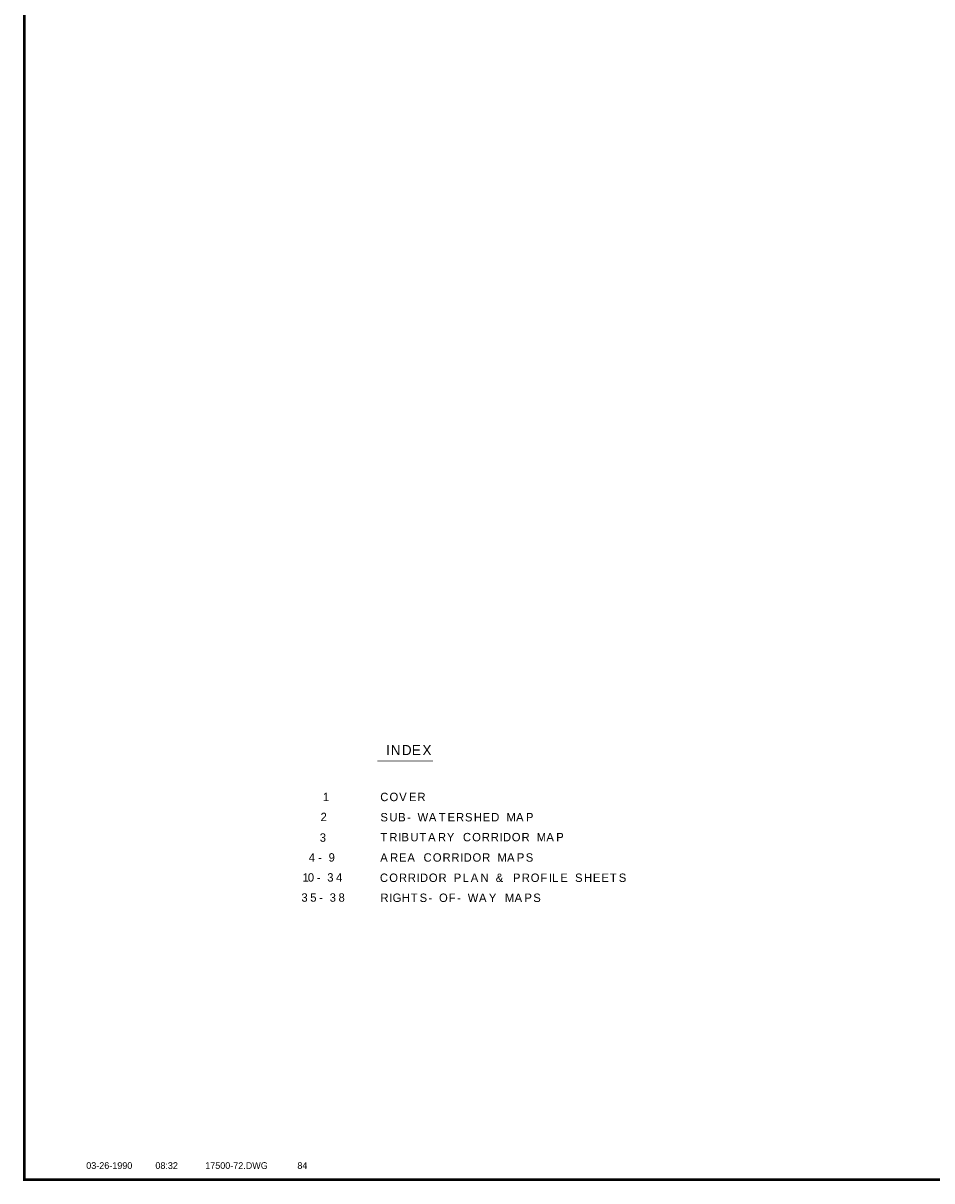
# Model space of a CAD drawing. Extents: x 2.5 to 35.5, y 0.5 to 23.5.
# Tile 1 of 4: x 2.5 to 13.3, y 0.5 to 14.3. Entities that reach past the tile are written whole.
import ezdxf
from ezdxf.enums import TextEntityAlignment as Align

# ---------------------------------------------------------------- set-up
doc = ezdxf.new("R2010")
doc.units = 0
doc.layers.get('0').update_dxf_attribs({"linetype": 'CONTINUOUS'})
doc.layers.add('BORDER', color=1, linetype='CONTINUOUS')
doc.layers.add('TEXT', color=7, linetype='CONTINUOUS')

# ---------------------------------------------------------------- blocks, each defined once
blk = doc.blocks.new('LOGON')
at = {"color": 0}
blk.add_attdef('DATE', text='', height=1, dxfattribs=at).set_placement((-1.87, 1.76), align=Align.RIGHT)
for tag, p in [('TIME', (1.56, 1.76)), ('DRAWING', (8.97, 1.76)), ('OPERATOR', (22.66, 1.76))]:
    blk.add_attdef(tag, p, '', height=1, dxfattribs=at)

msp = doc.modelspace()

# ---------------------------------------------------------------- linework, layer by layer
at = {"layer": 'BORDER', "color": 0, "const_width": 0.03}
msp.add_lwpolyline([(2.5, 0.5), (35.5, 0.5), (35.5, 23.5), (2.5, 23.5), (2.5, 0.5)], dxfattribs=at)
at = {"layer": 'TEXT', "color": 0, "const_width": 0.01}
msp.add_lwpolyline([(6.697, 5.478), (7.359, 5.478)], dxfattribs=at)

# ---------------------------------------------------------------- block references
at = {"layer": 'TEXT', "color": 0, "xscale": 0.08, "yscale": 0.08, "zscale": 0.08}
msp.add_blockref('LOGON', (3.932, 0.486), dxfattribs=at).add_auto_attribs({'DATE': '03-26-1990', 'TIME': '08:32', 'OPERATOR': '84', 'DRAWING': '17500-72.DWG'})

# ---------------------------------------------------------------- texts
at = {"layer": 'TEXT', "color": 0}
for s, height, p in [('I', 0.12, (6.801, 5.547)), ('N', 0.12, (6.855, 5.547)), ('D', 0.12, (6.987, 5.547)), ('E', 0.12, (7.105, 5.547)), ('X', 0.12, (7.232, 5.547)), ('1', 0.1, (6.048, 5)), ('C', 0.1, (6.73, 5)), ('O', 0.1, (6.84, 5)), ('V', 0.1, (6.955, 5)), ('E', 0.1, (7.071, 5)), ('R', 0.1, (7.172, 5)), ('2', 0.1, (6.021, 4.762)), ('S', 0.1, (6.732, 4.759)), ('U', 0.1, (6.838, 4.759)), ('B', 0.1, (6.943, 4.759)), ('W', 0.1, (7.174, 4.759)), ('A', 0.1, (7.308, 4.759)), ('T', 0.1, (7.425, 4.759)), ('E', 0.1, (7.53, 4.759)), ('R', 0.1, (7.631, 4.759)), ('S', 0.1, (7.737, 4.759)), ('H', 0.1, (7.843, 4.759)), ('E', 0.1, (7.948, 4.759)), ('D', 0.1, (8.049, 4.759)), ('M', 0.1, (8.23, 4.759)), ('A', 0.1, (8.345, 4.759)), ('P', 0.1, (8.462, 4.759)), ('-', 0.1, (7.049, 4.759)), ('3', 0.1, (6.011, 4.517)), ('T', 0.1, (6.732, 4.522)), ('R', 0.1, (6.838, 4.522)), ('I', 0.1, (6.943, 4.522)), ('B', 0.1, (6.982, 4.522)), ('U', 0.1, (7.088, 4.522)), ('T', 0.1, (7.194, 4.522)), ('A', 0.1, (7.299, 4.522)), ('R', 0.1, (7.416, 4.522)), ('Y', 0.1, (7.522, 4.522)), ('C', 0.1, (7.713, 4.522)), ('O', 0.1, (7.823, 4.522)), ('R', 0.1, (7.938, 4.522)), ('R', 0.1, (8.044, 4.522)), ('I', 0.1, (8.15, 4.522)), ('D', 0.1, (8.189, 4.522)), ('O', 0.1, (8.294, 4.522)), ('R', 0.1, (8.41, 4.522)), ('M', 0.1, (8.59, 4.522)), ('A', 0.1, (8.705, 4.522)), ('P', 0.1, (8.822, 4.522)), ('4', 0.1, (5.881, 4.281)), ('-', 0.1, (5.991, 4.281)), ('9', 0.1, (6.116, 4.281)), ('A', 0.1, (6.73, 4.28)), ('R', 0.1, (6.847, 4.28)), ('E', 0.1, (6.952, 4.28)), ('A', 0.1, (7.053, 4.28)), ('C', 0.1, (7.245, 4.28)), ('O', 0.1, (7.355, 4.28)), ('R', 0.1, (7.471, 4.28)), ('R', 0.1, (7.576, 4.28)), ('I', 0.1, (7.682, 4.28)), ('D', 0.1, (7.721, 4.28)), ('O', 0.1, (7.827, 4.28)), ('R', 0.1, (7.942, 4.28)), ('M', 0.1, (8.123, 4.28)), ('A', 0.1, (8.238, 4.28)), ('P', 0.1, (8.354, 4.28)), ('S', 0.1, (8.46, 4.28)), ('1', 0.1, (5.807, 4.043)), ('0', 0.1, (5.869, 4.043)), ('3', 0.1, (6.1, 4.043)), ('4', 0.1, (6.205, 4.043)), ('C', 0.1, (6.726, 4.039)), ('O', 0.1, (6.837, 4.039)), ('R', 0.1, (6.952, 4.039)), ('R', 0.1, (7.058, 4.039)), ('I', 0.1, (7.163, 4.039)), ('D', 0.1, (7.202, 4.039)), ('O', 0.1, (7.308, 4.039)), ('R', 0.1, (7.423, 4.039)), ('P', 0.1, (7.604, 4.039)), ('L', 0.1, (7.709, 4.039)), ('A', 0.1, (7.806, 4.039)), ('N', 0.1, (7.922, 4.039)), ('&', 0.1, (8.103, 4.039)), ('P', 0.1, (8.308, 4.039)), ('R', 0.1, (8.413, 4.039)), ('O', 0.1, (8.519, 4.039)), ('F', 0.1, (8.634, 4.039)), ('I', 0.1, (8.735, 4.039)), ('L', 0.1, (8.774, 4.039)), ('E', 0.1, (8.87, 4.039)), ('S', 0.1, (9.046, 4.039)), ('H', 0.1, (9.152, 4.039)), ('E', 0.1, (9.258, 4.039)), ('E', 0.1, (9.359, 4.039)), ('T', 0.1, (9.46, 4.039)), ('S', 0.1, (9.566, 4.039)), ('-', 0.1, (5.975, 4.043)), ('3', 0.1, (5.793, 3.804)), ('5', 0.1, (5.898, 3.804)), ('3', 0.1, (6.129, 3.804)), ('8', 0.1, (6.234, 3.804)), ('R', 0.1, (6.732, 3.801)), ('I', 0.1, (6.838, 3.801)), ('G', 0.1, (6.877, 3.801)), ('H', 0.1, (6.987, 3.801)), ('T', 0.1, (7.093, 3.801)), ('S', 0.1, (7.198, 3.801)), ('O', 0.1, (7.429, 3.801)), ('F', 0.1, (7.544, 3.801)), ('W', 0.1, (7.77, 3.801)), ('A', 0.1, (7.904, 3.801)), ('Y', 0.1, (8.021, 3.801)), ('M', 0.1, (8.212, 3.801)), ('A', 0.1, (8.327, 3.801)), ('P', 0.1, (8.444, 3.801)), ('S', 0.1, (8.549, 3.801)), ('-', 0.1, (6.004, 3.804)), ('-', 0.1, (7.304, 3.801)), ('-', 0.1, (7.645, 3.801))]:
    msp.add_text(s, height=height, dxfattribs=at).set_placement(p)

doc.saveas('drawing.dxf')
